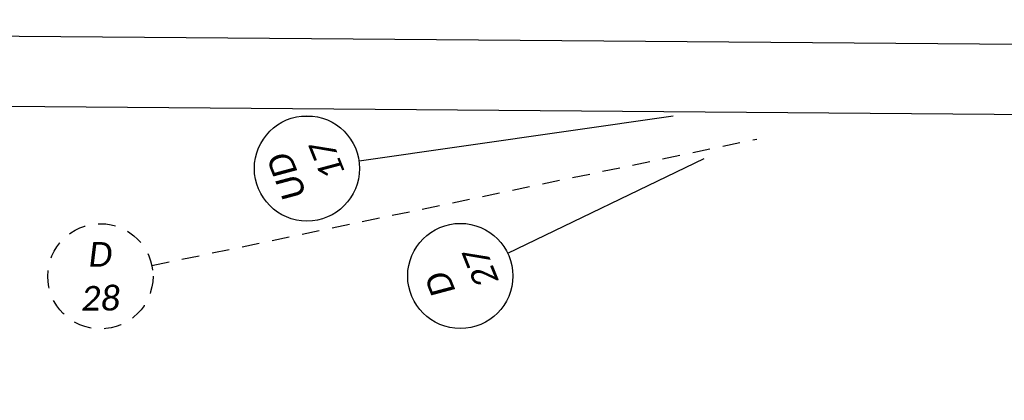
# Model space of a CAD drawing. Header units: feet. Extents: x -5 to 2247819, y -3 to 598692.
# Tile 19 of 84: x 2245699 to 2245811, y 596100 to 596144. Entities that reach past the tile are written whole.
import ezdxf
from ezdxf import colors
from ezdxf.entities.mleader import LeaderData, LeaderLine
from ezdxf.enums import TextEntityAlignment as Align
from ezdxf.math import Vec2, Vec3

# ---------------------------------------------------------------- set-up
doc = ezdxf.new("R2010")
doc.units = ezdxf.units.FT
doc.header["$MEASUREMENT"] = 0
doc.linetypes.add('CONN', pattern=[0.175, 0.1, -0.075])
doc.layers.add('DR_X_Text', color=7, linetype='Continuous')
doc.layers.add('TX_P_20', color=7, linetype='Continuous')
doc.layers.add('SC_Scratch1', color=7, linetype='Continuous', plot=False)
doc.styles.add('P_Slanted_Normal', font='calibrii.ttf', dxfattribs={"height": 0.14})
doc.styles.add('Slanted-Normal', font='font31.shx', dxfattribs={"height": 0.14})
doc.styles.add('X_Straight_Normal', font='calibril.ttf', dxfattribs={"height": 0.14})

# ---------------------------------------------------------------- blocks, each defined once
blk = doc.blocks.new('*U1142')
blk.add_wipeout([(-0.298, 0.023), (-0.2955, 0.0451), (-0.2906, 0.0699), (-0.2848, 0.0906), (-0.2772, 0.1119), (-0.2675, 0.1334), (-0.2565, 0.1534), (-0.2448, 0.1715), (-0.2336, 0.1865), (-0.2207, 0.2016), (-0.2056, 0.217), (-0.1877, 0.2327), (-0.1718, 0.2446), (-0.1581, 0.2537), (-0.1415, 0.2633), (-0.124, 0.272), (-0.105, 0.2799), (-0.0838, 0.2869), (-0.058, 0.2932), (-0.0359, 0.2967), (-0.0124, 0.2987), (0, 0.2989), (0.0216, 0.2981), (0.0435, 0.2957), (0.0689, 0.2909), (0.0901, 0.285), (0.1109, 0.2776), (0.1354, 0.2665), (0.1535, 0.2565), (0.17, 0.2459), (0.1872, 0.233), (0.2031, 0.2193), (0.2174, 0.2051), (0.2295, 0.1915), (0.2399, 0.1783), (0.253, 0.1592), (0.2635, 0.141), (0.2727, 0.1223), (0.2805, 0.1032), (0.2862, 0.086), (0.2911, 0.0679), (0.2941, 0.053), (0.2965, 0.0374), (0.2983, 0.018), (0.2989, 0), (0.2982, -0.0197), (0.2961, -0.0403), (0.2929, -0.0595), (0.2889, -0.0764), (0.2841, -0.0929), (0.2782, -0.1093), (0.2725, -0.1228), (0.2633, -0.1415), (0.2543, -0.157), (0.2448, -0.1714), (0.232, -0.1884), (0.2205, -0.2018), (0.2114, -0.2113), (0.198, -0.2239), (0.1884, -0.232), (0.1723, -0.2442), (0.1512, -0.2578), (0.1288, -0.2697), (0.1125, -0.2769), (0.0939, -0.2837), (0.0695, -0.2907), (0.0567, -0.2935), (0.0384, -0.2964), (0.0247, -0.2979), (0.0106, -0.2987), (0, -0.2989), (-0.0062, -0.2988), (-0.0176, -0.2984), (-0.0278, -0.2976), (-0.0396, -0.2962), (-0.0516, -0.2944), (-0.0643, -0.2919), (-0.0772, -0.2887), (-0.0923, -0.2843), (-0.1152, -0.2758), (-0.1348, -0.2668), (-0.1505, -0.2582), (-0.168, -0.2472), (-0.1821, -0.237), (-0.1989, -0.2231), (-0.218, -0.2045), (-0.2316, -0.1889), (-0.2458, -0.1701), (-0.2553, -0.1554), (-0.2655, -0.1372), (-0.2748, -0.1176), (-0.2828, -0.0969), (-0.2896, -0.0739), (-0.2939, -0.0542), (-0.297, -0.0333), (-0.2985, -0.0149), (-0.2989, 0)])
at = {"flags": 128}
blk.add_lwpolyline([(0.0193, -0.2994), (0.0993, -1.5406)], dxfattribs=at)
blk.add_circle((0, 0), 0.3)
at = {"style": 'Slanted-Normal', "flags": 8}
for tag, p in [('ITEMTYPE', (0, 0.125)), ('ITEMNUMBER', (0, -0.125))]:
    blk.add_attdef(tag, text='', height=0.14, dxfattribs=at).set_placement(p, align=Align.MIDDLE_CENTER)
blk = doc.blocks.new('*U1145')
blk.add_wipeout([(-0.298, 0.023), (-0.2955, 0.0451), (-0.2906, 0.0699), (-0.2848, 0.0906), (-0.2772, 0.1119), (-0.2675, 0.1334), (-0.2565, 0.1534), (-0.2448, 0.1715), (-0.2336, 0.1865), (-0.2207, 0.2016), (-0.2056, 0.217), (-0.1877, 0.2327), (-0.1718, 0.2446), (-0.1581, 0.2537), (-0.1415, 0.2633), (-0.124, 0.272), (-0.105, 0.2799), (-0.0838, 0.2869), (-0.058, 0.2932), (-0.0359, 0.2967), (-0.0124, 0.2987), (0, 0.2989), (0.0216, 0.2981), (0.0435, 0.2957), (0.0689, 0.2909), (0.0901, 0.285), (0.1109, 0.2776), (0.1354, 0.2665), (0.1535, 0.2565), (0.17, 0.2459), (0.1872, 0.233), (0.2031, 0.2193), (0.2174, 0.2051), (0.2295, 0.1915), (0.2399, 0.1783), (0.253, 0.1592), (0.2635, 0.141), (0.2727, 0.1223), (0.2805, 0.1032), (0.2862, 0.086), (0.2911, 0.0679), (0.2941, 0.053), (0.2965, 0.0374), (0.2983, 0.018), (0.2989, 0), (0.2982, -0.0197), (0.2961, -0.0403), (0.2929, -0.0595), (0.2889, -0.0764), (0.2841, -0.0929), (0.2782, -0.1093), (0.2725, -0.1228), (0.2633, -0.1415), (0.2543, -0.157), (0.2448, -0.1714), (0.232, -0.1884), (0.2205, -0.2018), (0.2114, -0.2113), (0.198, -0.2239), (0.1884, -0.232), (0.1723, -0.2442), (0.1512, -0.2578), (0.1288, -0.2697), (0.1125, -0.2769), (0.0939, -0.2837), (0.0695, -0.2907), (0.0567, -0.2935), (0.0384, -0.2964), (0.0247, -0.2979), (0.0106, -0.2987), (0, -0.2989), (-0.0062, -0.2988), (-0.0176, -0.2984), (-0.0278, -0.2976), (-0.0396, -0.2962), (-0.0516, -0.2944), (-0.0643, -0.2919), (-0.0772, -0.2887), (-0.0923, -0.2843), (-0.1152, -0.2758), (-0.1348, -0.2668), (-0.1505, -0.2582), (-0.168, -0.2472), (-0.1821, -0.237), (-0.1989, -0.2231), (-0.218, -0.2045), (-0.2316, -0.1889), (-0.2458, -0.1701), (-0.2553, -0.1554), (-0.2655, -0.1372), (-0.2748, -0.1176), (-0.2828, -0.0969), (-0.2896, -0.0739), (-0.2939, -0.0542), (-0.297, -0.0333), (-0.2985, -0.0149), (-0.2989, 0)])
at = {"linetype": 'CONN', "flags": 128}
blk.add_lwpolyline([(0.2988, -0.0271), (3.8072, -0.3456)], dxfattribs=at)
at = {"linetype": 'CONN'}
blk.add_circle((0, 0), 0.3, dxfattribs=at)
at = {"style": 'Slanted-Normal', "flags": 8}
for tag, p in [('ITEMTYPE', (0.0365, 0.1195)), ('ITEMNUMBER', (-0.0365, -0.1195))]:
    blk.add_attdef(tag, text='', height=0.14, rotation=343, dxfattribs=at).set_placement(p, align=Align.MIDDLE_CENTER)
blk = doc.blocks.new('*U1201')
blk.add_wipeout([(-0.298, 0.023), (-0.2955, 0.0451), (-0.2906, 0.0699), (-0.2848, 0.0906), (-0.2772, 0.1119), (-0.2675, 0.1334), (-0.2565, 0.1534), (-0.2448, 0.1715), (-0.2336, 0.1865), (-0.2207, 0.2016), (-0.2056, 0.217), (-0.1877, 0.2327), (-0.1718, 0.2446), (-0.1581, 0.2537), (-0.1415, 0.2633), (-0.124, 0.272), (-0.105, 0.2799), (-0.0838, 0.2869), (-0.058, 0.2932), (-0.0359, 0.2967), (-0.0124, 0.2987), (0, 0.2989), (0.0216, 0.2981), (0.0435, 0.2957), (0.0689, 0.2909), (0.0901, 0.285), (0.1109, 0.2776), (0.1354, 0.2665), (0.1535, 0.2565), (0.17, 0.2459), (0.1872, 0.233), (0.2031, 0.2193), (0.2174, 0.2051), (0.2295, 0.1915), (0.2399, 0.1783), (0.253, 0.1592), (0.2635, 0.141), (0.2727, 0.1223), (0.2805, 0.1032), (0.2862, 0.086), (0.2911, 0.0679), (0.2941, 0.053), (0.2965, 0.0374), (0.2983, 0.018), (0.2989, 0), (0.2982, -0.0197), (0.2961, -0.0403), (0.2929, -0.0595), (0.2889, -0.0764), (0.2841, -0.0929), (0.2782, -0.1093), (0.2725, -0.1228), (0.2633, -0.1415), (0.2543, -0.157), (0.2448, -0.1714), (0.232, -0.1884), (0.2205, -0.2018), (0.2114, -0.2113), (0.198, -0.2239), (0.1884, -0.232), (0.1723, -0.2442), (0.1512, -0.2578), (0.1288, -0.2697), (0.1125, -0.2769), (0.0939, -0.2837), (0.0695, -0.2907), (0.0567, -0.2935), (0.0384, -0.2964), (0.0247, -0.2979), (0.0106, -0.2987), (0, -0.2989), (-0.0062, -0.2988), (-0.0176, -0.2984), (-0.0278, -0.2976), (-0.0396, -0.2962), (-0.0516, -0.2944), (-0.0643, -0.2919), (-0.0772, -0.2887), (-0.0923, -0.2843), (-0.1152, -0.2758), (-0.1348, -0.2668), (-0.1505, -0.2582), (-0.168, -0.2472), (-0.1821, -0.237), (-0.1989, -0.2231), (-0.218, -0.2045), (-0.2316, -0.1889), (-0.2458, -0.1701), (-0.2553, -0.1554), (-0.2655, -0.1372), (-0.2748, -0.1176), (-0.2828, -0.0969), (-0.2896, -0.0739), (-0.2939, -0.0542), (-0.297, -0.0333), (-0.2985, -0.0149), (-0.2989, 0)])
at = {"flags": 128}
blk.add_lwpolyline([(-0.0716, -0.2913), (-0.5032, -2.048)], dxfattribs=at)
blk.add_circle((0, 0), 0.3)
at = {"style": 'Slanted-Normal', "flags": 8}
for tag, p in [('ITEMTYPE', (0, 0.125)), ('ITEMNUMBER', (0, -0.125))]:
    blk.add_attdef(tag, text='', height=0.14, dxfattribs=at).set_placement(p, align=Align.MIDDLE_CENTER)

msp = doc.modelspace()

# ---------------------------------------------------------------- linework, layer by layer
at = {"layer": 'SC_Scratch1', "color": 2, "flags": 128}
msp.add_lwpolyline([(2245156.224, 596153.138), (2245556.209, 596149.666), (2245556.093, 596134.985), (2245956.08, 596131.759), (2246330.789, 596102.134), (2246721.683, 596017.265)], dxfattribs=at)

# ---------------------------------------------------------------- next in the draw order: block references
at = {"layer": 'TX_P_20'}
ref = msp.add_blockref('*U1142', (2245749.348, 596114.476, 1049.302), dxfattribs=dict(at, xscale=20, yscale=20, zscale=20, rotation=112))
ref.add_attrib('ITEMTYPE', 'D', dxfattribs={"layer": '0', "height": 2.8, "rotation": 112, "style": 'P_Slanted_Normal'}).set_placement((2245747.03, 596113.54, 1049.302), align=Align.MIDDLE_CENTER)
ref.add_attrib('ITEMNUMBER', '27', dxfattribs={"layer": '0', "height": 2.8, "rotation": 112, "style": 'P_Slanted_Normal'}).set_placement((2245751.666, 596115.413, 1049.302), align=Align.MIDDLE_CENTER)

# ---------------------------------------------------------------- next in the draw order: block references
ref = msp.add_blockref('*U1145', (2245708.307, 596114.437, 1049.302), dxfattribs=dict(at, xscale=20, yscale=20, zscale=20, rotation=17.00000000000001))
ref.add_attrib('ITEMTYPE', 'D', dxfattribs={"layer": '0', "height": 2.8, "style": 'P_Slanted_Normal'}).set_placement((2245708.307, 596116.937, 1049.302), align=Align.MIDDLE_CENTER)
ref.add_attrib('ITEMNUMBER', '28', dxfattribs={"layer": '0', "height": 2.8, "style": 'P_Slanted_Normal'}).set_placement((2245708.307, 596111.937, 1049.302), align=Align.MIDDLE_CENTER)

# ---------------------------------------------------------------- next in the draw order: block references
ref = msp.add_blockref('*U1201', (2245731.862, 596126.739), dxfattribs=dict(at, xscale=20, yscale=20, zscale=20, rotation=112))
ref.add_attrib('ITEMTYPE', 'UD', dxfattribs={"layer": '0', "height": 2.8, "rotation": 112, "style": 'P_Slanted_Normal'}).set_placement((2245729.544, 596125.803), align=Align.MIDDLE_CENTER)
ref.add_attrib('ITEMNUMBER', '17', dxfattribs={"layer": '0', "height": 2.8, "rotation": 112, "style": 'P_Slanted_Normal'}).set_placement((2245734.18, 596127.676), align=Align.MIDDLE_CENTER)

# ---------------------------------------------------------------- next in the draw order: linework, layer by layer
at = {"layer": 'SC_Scratch1', "color": 2, "flags": 128}
msp.add_lwpolyline([(2245556.158, 596142.985), (2245956.145, 596139.759)], dxfattribs=at)

# ---------------------------------------------------------------- next in the draw order: leaders
at = {"layer": 'DR_X_Text'}
ml = msp.add_multileader_mtext('Standard', dxfattribs=at)
ml.set_content('15" STM', color=256, style='X_Straight_Normal')
ml.set_leader_properties()
ml.build(insert=Vec2(0, 0))
ml.multileader.update_dxf_attribs({"dogleg_length": 0.15, "arrow_head_size": 2.4, "scale": 20})
ctx = ml.context
ctx.base_point, ctx.scale, ctx.char_height, ctx.arrow_head_size, ctx.landing_gap_size, ctx.plane_origin, ctx.plane_x_axis, ctx.plane_y_axis = Vec3(2245773.814, 596212.374), 20, 2.8, 2.4, 1.8, Vec3(2245765.433, 596211.045), Vec3(0.9510565, -0.309017), Vec3(0.309017, 0.9510565)
notes = []
notes.append((ctx, [(0, (0, 0, 0), (0, 0), (1, 0), 1, [])]))
ctx.mtext.insert, ctx.mtext.text_direction, ctx.mtext.rotation, ctx.mtext.width, ctx.mtext.flow_direction = Vec3(2245775.964, 596213.167), Vec3(0.9510565, -0.309017), 5.969026, 19.71846, 5
at = {"layer": 'TX_P_20'}
ml = msp.add_multileader_mtext('Standard', dxfattribs=at)
ml.set_content("END 5' CONCRETE SIDEWALK\\PSTA. 30+91.44, 23.93' RT.\\PMATCH EXISTING", color=256, style='P_Slanted_Normal')
ml.set_leader_properties()
ml.build(insert=Vec2(0, 0))
ml.multileader.update_dxf_attribs({"dogleg_length": 0.36, "arrow_head_size": 3.6, "scale": 20})
ctx = ml.context
ctx.base_point, ctx.scale, ctx.char_height, ctx.arrow_head_size, ctx.landing_gap_size, ctx.plane_origin, ctx.plane_x_axis, ctx.plane_y_axis = Vec3(2246353.329, 596132.318), 20, 2.8, 3.6, 1.8, Vec3(2246297.626, 596135.469), Vec3(0.9771011, -0.2127758), Vec3(0.2127758, 0.9771011)
ctx.text_align_type = 2
notes.append((ctx, [(1, (1, 1, 0), (2246411.564, 596119.636), (-0.9771011, 0.2127758), 4.301, [(0, [(2246437.547, 596162.115)], 0, [])])]))
ctx.mtext.insert, ctx.mtext.text_direction, ctx.mtext.rotation, ctx.mtext.width, ctx.mtext.defined_height, ctx.mtext.alignment, ctx.mtext.flow_direction = Vec3(2246405.905, 596122.323), Vec3(0.9771011, -0.2127758), 6.0687704, 65.63038, 7.944, 3, 5
ml = msp.add_multileader_mtext('Standard', dxfattribs=at)
ml.set_content("BEGIN MGS GUARDRAIL\\PSTA. 29+85.00, 32.34' RT.\\PANCHOR ASSEMBLY, MGS TYPE E", color=256, style='P_Slanted_Normal')
ml.set_leader_properties()
ml.build(insert=Vec2(0, 0))
ml.multileader.update_dxf_attribs({"dogleg_length": 0.36, "arrow_head_size": 3.6, "scale": 20})
ctx = ml.context
ctx.base_point, ctx.scale, ctx.char_height, ctx.arrow_head_size, ctx.landing_gap_size, ctx.plane_origin, ctx.plane_x_axis, ctx.plane_y_axis = Vec3(2246251.911, 596155.331), 20, 2.8, 3.6, 1.8, Vec3(2246182.086, 596134.299), Vec3(0.9967778, -0.0802123), Vec3(0.0802123, 0.9967778)
ctx.text_align_type = 2
notes.append((ctx, [(1, (1, 1, 0), (2246318.801, 596149.949), (-0.9967778, 0.0802123), 4.301, [(0, [(2246332.732, 596181.446)], 0, [])])]))
ctx.mtext.insert, ctx.mtext.text_direction, ctx.mtext.rotation, ctx.mtext.width, ctx.mtext.defined_height, ctx.mtext.alignment, ctx.mtext.flow_direction = Vec3(2246312.857, 596152.145), Vec3(0.9967778, -0.0802123), 6.2028867, 68.00145, 7.944, 3, 5
for ctx, leaders in notes:
    for number, flags, end, landing, length, lines in leaders:
        leader = LeaderData()
        leader.index, (leader.has_last_leader_line, leader.has_dogleg_vector, leader.attachment_direction) = number, flags
        leader.last_leader_point, leader.dogleg_vector, leader.dogleg_length = Vec3(end), Vec3(landing), length
        for number, points, colour, breaks in lines:
            line = LeaderLine()
            line.index, line.vertices, line.color, line.breaks = number, Vec3.list(points), colors.encode_raw_color(colour), breaks
            leader.lines.append(line)
        ctx.leaders.append(leader)

doc.saveas('drawing.dxf')
